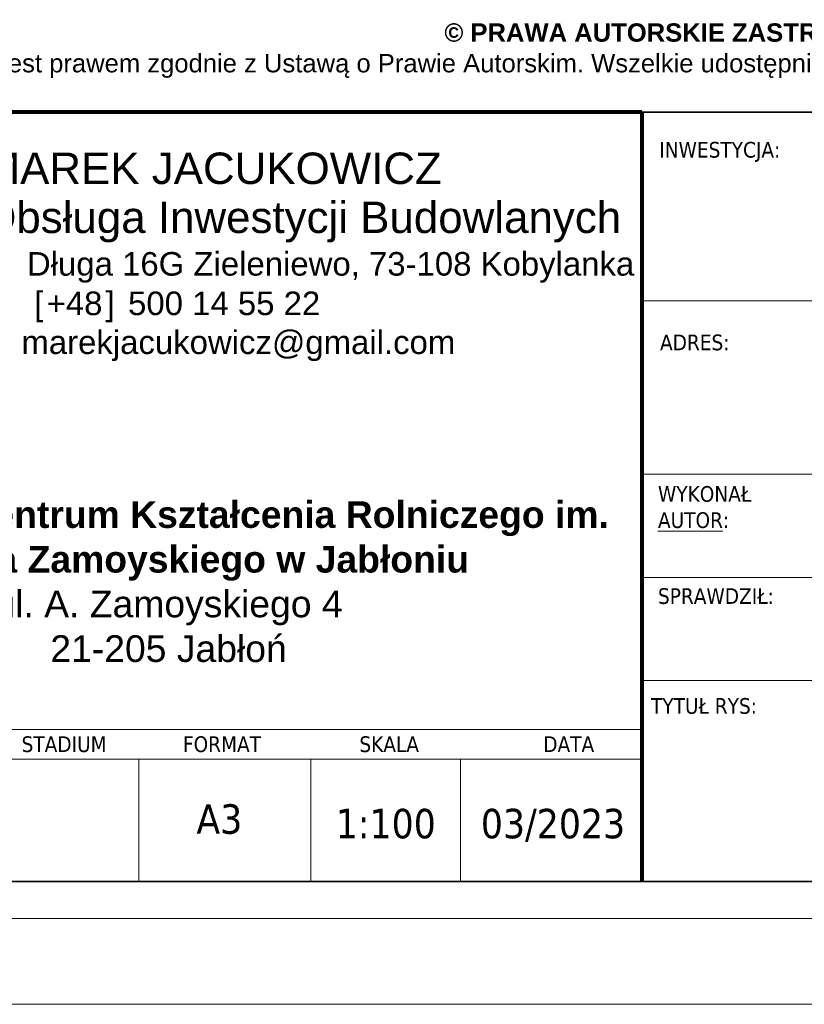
# Model space of a CAD drawing. Header units: metres. Extents: x 8472212 to 8494180, y 5728195 to 5779639.
# Tile 5 of 106: x 8477194 to 8477651, y 5728195 to 5728769. Entities that reach past the tile are written whole.
import ezdxf

# ---------------------------------------------------------------- set-up
doc = ezdxf.new("R2010")
doc.units = ezdxf.units.M
doc.header["$MEASUREMENT"] = 0
doc.layers.add('0A_MJ_tabelka', color=252, linetype='CONTINUOUS', lineweight=5)
doc.layers.add('0A_NIEwidoczne', color=222, linetype='CONTINUOUS', lineweight=0)
doc.styles.add('arial', font='arial.ttf')

msp = doc.modelspace()

# ---------------------------------------------------------------- linework, layer by layer
at = {"layer": '0A_MJ_tabelka', "color": 7, "lineweight": 35}
for p, q in [((8478509.73, 5728714.7), (8476999.35, 5728714.7)), ((8476999.35, 5728266.31), (8478509.73, 5728266.31))]:
    msp.add_line(p, q, dxfattribs=at)
at = {"layer": '0A_MJ_tabelka', "color": 7, "linetype": 'Continuous'}
for p, q in [((8477556.21, 5728604.73), (8478509.73, 5728604.73)), ((8477556.21, 5728503.76), (8478509.73, 5728503.76)), ((8477556.21, 5728443.62), (8478509.73, 5728443.62)), ((8477556.21, 5728383.48), (8478509.73, 5728383.48)), ((8476999.35, 5728354.98), (8477556.21, 5728354.98)), ((8476999.35, 5728337.65), (8477556.21, 5728337.65)), ((8477263.02, 5728337.65), (8477263.02, 5728266.31)), ((8477363.21, 5728337.65), (8477363.21, 5728266.31)), ((8477450.43, 5728337.65), (8477450.43, 5728266.31))]:
    msp.add_line(p, q, dxfattribs=at)
at = {"layer": '0A_MJ_tabelka', "color": 7}
msp.add_line((8478528.01, 5728244.84), (8475658.01, 5728244.84), dxfattribs=at)
at = {"layer": '0A_MJ_tabelka', "color": 7, "lineweight": 35}
for points in [[(8477556.21, 5728714.7, 2.29, 2.29, 0), (8476999.35, 5728714.7, 2.29, 2.29, 0), (8476999.35, 5728551.01, 0, 0, 0), (8477556.21, 5728551.01, 2.29, 2.29, 0)], [(8477556.21, 5728714.7, 2.29, 2.29, 0), (8477556.21, 5728266.31, 0, 0, 0)]]:
    msp.add_lwpolyline(points, format="xyseb", dxfattribs=at)
at = {"layer": '0A_MJ_tabelka', "color": 7, "lineweight": 35, "const_width": 2.29}
msp.add_lwpolyline([(8477556.21, 5728647.72), (8477556.21, 5728647.72)], dxfattribs=at)
at = {"layer": '0A_NIEwidoczne', "lineweight": 0}
msp.add_line((8478578.01, 5728194.84), (8475608.01, 5728194.84), dxfattribs=at)

# ---------------------------------------------------------------- texts
at = {"layer": '0A_MJ_tabelka', "color": 7, "style": 'arial'}
for s, height, p in [('MAREK JACUKOWICZ', 18.3076, (8477172.47, 5728672.82)), ('Obsługa Inwestycji Budowlanych', 18.3076, (8477171.69, 5728644.27)), ('Długa 16G Zieleniewo, 73-108 Kobylanka', 13.7307, (8477197.76, 5728619.42)), ('[', 13.73, (8477201.98, 5728596.42)), ('+48', 13.731, (8477209.21, 5728596.42)), (']', 13.73, (8477243.57, 5728596.42)), ('500 14 55 22', 13.7307, (8477256.7, 5728596.42)), ('E: marekjacukowicz@gmail.com', 13.7307, (8477171.08, 5728573.75))]:
    msp.add_text(s, height=height, dxfattribs=at).set_placement(p)
at = {"layer": '0A_MJ_tabelka', "color": 7, "attachment_point": 2, "line_spacing_factor": 1.004016, "style": 'arial'}
for s, insert, char_height, width in [('{\\fArial|b1|i0|c238|p34;© PRAWA AUTORSKIE ZASTRZEŻONE | © All rights reserved. This drawing is copyright\\P}Projekt ten chroniony jest prawem zgodnie z Ustawą o Prawie Autorskim. Wszelkie udostępnianie, kopiowanie, zmiany lub wykorzystywanie idei zawartych w projekciebez zgody autora jest zabronione i podlega karze.', (8477753.79, 5728766.42), 10.67947, 1459.9589), ('{\\fArial|b1|i0|c238|p34;Zespół Szkół Centrum Kształcenia Rolniczego im. Augusta Zamoyskiego w Jabłoniu\\P}ul. A. Zamoyskiego 4\\P21-205 Jabłoń', (8477280.28, 5728488), 15.56096, 515.0573), ('{\\fTahoma|b0|i0|c238|p34;A3}', (8477309.9, 5728311.38), 17.1634, 51.4726), ('{\\fTahoma|b0|i0|c238|p34;1:100}', (8477406.9, 5728308.74), 17.1634, 51.4726)]:
    msp.add_mtext(s, dxfattribs=dict(at, insert=insert, char_height=char_height, width=width))
at = {"layer": '0A_MJ_tabelka', "color": 7, "char_height": 9.1538, "attachment_point": 1, "style": 'arial'}
for s, insert, width in [('\\pt219.52;{\\fTahoma|b0|i0|c238|p34;INWESTYCJA:}', (8477566.3, 5728697.35), 110.723), ('\\pt219.52;{\\fTahoma|b0|i0|c238|p34;ADRES:}', (8477566.73, 5728585.09), 110.723), ('\\pt3315.5;{\\fTahoma|b0|i0|c238|p34;WYKONAŁ \\P\\LAUTOR\\l:}', (8477565.54, 5728496.81), 162.6659), ('\\pt464.858;{\\fTahoma|b0|i0|c238|p34;SPRAWDZIŁ:}', (8477565.54, 5728437.3), 162.6659), ('\\pt131.712;{\\fTahoma|b0|i0|c238|p34;TYTUŁ RYS:}', (8477561.46, 5728373.28), 110.723)]:
    msp.add_mtext(s, dxfattribs=dict(at, insert=insert, width=width))
for s, insert in [('\\pt10.9758;{\\fTahoma|b0|i0|c238|p34;STADIUM}', (8477194.63, 5728351)), ('\\pt10.9758;{\\fTahoma|b0|i0|c238|p34;FORMAT}', (8477288.67, 5728351)), ('\\pt10.9758;{\\fTahoma|b0|i0|c238|p34;SKALA}', (8477391.53, 5728351)), ('\\pt10.9758;{\\fTahoma|b0|i0|c238|p34;DATA}', (8477498.69, 5728351))]:
    msp.add_mtext(s, dxfattribs=dict(at, insert=insert))
at = {"layer": '0A_MJ_tabelka', "color": 7, "insert": (8477504.36, 5728308.74), "char_height": 17.1634, "attachment_point": 2, "line_spacing_factor": 1.004016, "style": 'arial'}
msp.add_mtext('{\\fTahoma|b0|i0|c238|p34;03/2023}', dxfattribs=at)

doc.saveas('drawing.dxf')
